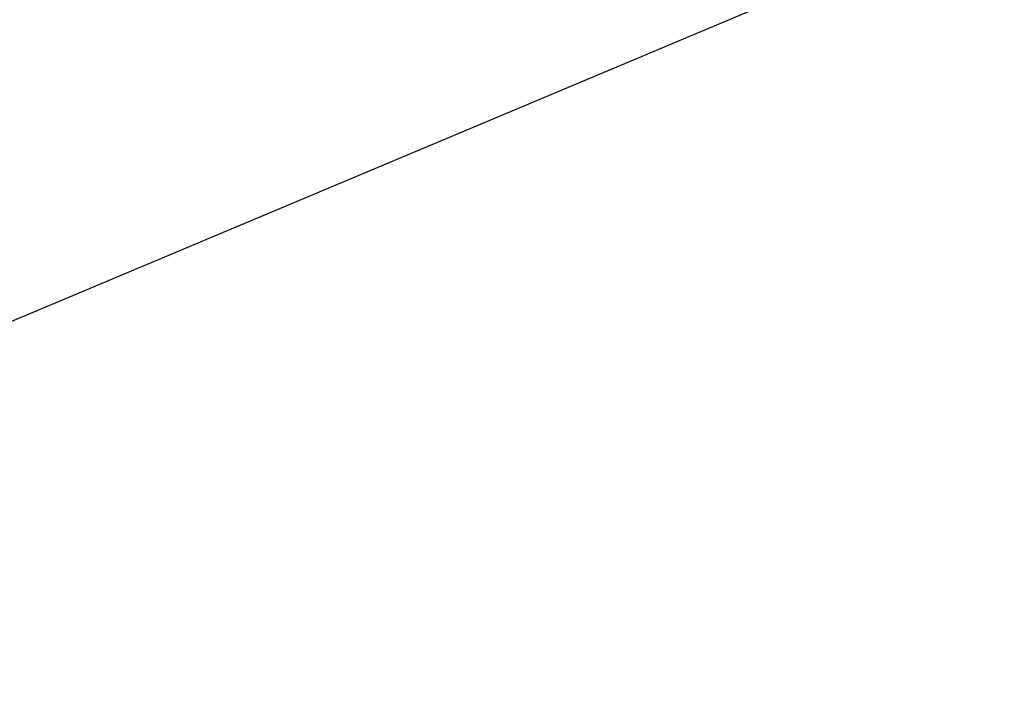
# Model space of a CAD drawing. Header units: millimetres. Extents: x 0 to 4620, y -1280 to 3267.
# Tile 10 of 103: x 2984 to 3122, y 1689 to 1782. Entities that reach past the tile are written whole.
import ezdxf

# ---------------------------------------------------------------- set-up
doc = ezdxf.new("R2010")
doc.units = ezdxf.units.MM
doc.header["$LTSCALE"] = 254.1
doc.layers.get('0').update_dxf_attribs({"linetype": 'CONTINUOUS'})
doc.styles.get("Standard").update_dxf_attribs({"font": 'txt', "width": 0.9})
doc.dimstyles.get("Standard").update_dxf_attribs({"dimtxt": 16.5, "dimasz": 27.5, "dimexe": 1.5, "dimexo": 1.5, "dimtad": 1, "dimzin": 0, "dimdsep": 46, "dimtxsty": 'Standard', "dimblk": '_FILLED', "dimblk1": '_FILLED', "dimblk2": '_FILLED', "dimcen": 0.09, "dimazin": 0, "dimtol": 1, "dimtp": 0.01, "dimtm": 0.01, "dimtfac": 1, "dimtofl": 0, "dimtmove": 0, "dimatfit": 3, "dimldrblk": '_FILLED', "dimfxl": 0, "dimtolj": 1, "dimtzin": 0, "dimarcsym": 0})

# ---------------------------------------------------------------- blocks, each defined once
blk = doc.blocks.new('_FILLED')
at = {"color": 0, "linetype": 'ByBlock'}
blk.add_solid([(0, 0), (-1, 0.2), (-1, -0.2)], dxfattribs=at)

msp = doc.modelspace()

# ---------------------------------------------------------------- linework, layer by layer
at = {"color": 7, "linetype": 'Continuous'}
msp.add_line((2881.21, 1697.32), (3638.23, 2015.83), dxfattribs=at)

# ---------------------------------------------------------------- leaders
at = {"color": 2, "linetype": 'Continuous'}
msp.add_leader([(3049.02, 1928.92), (3289.18, 1521.18)], dimstyle='Standard', override={"dimtad": 0}, dxfattribs=at)

doc.saveas('drawing.dxf')
